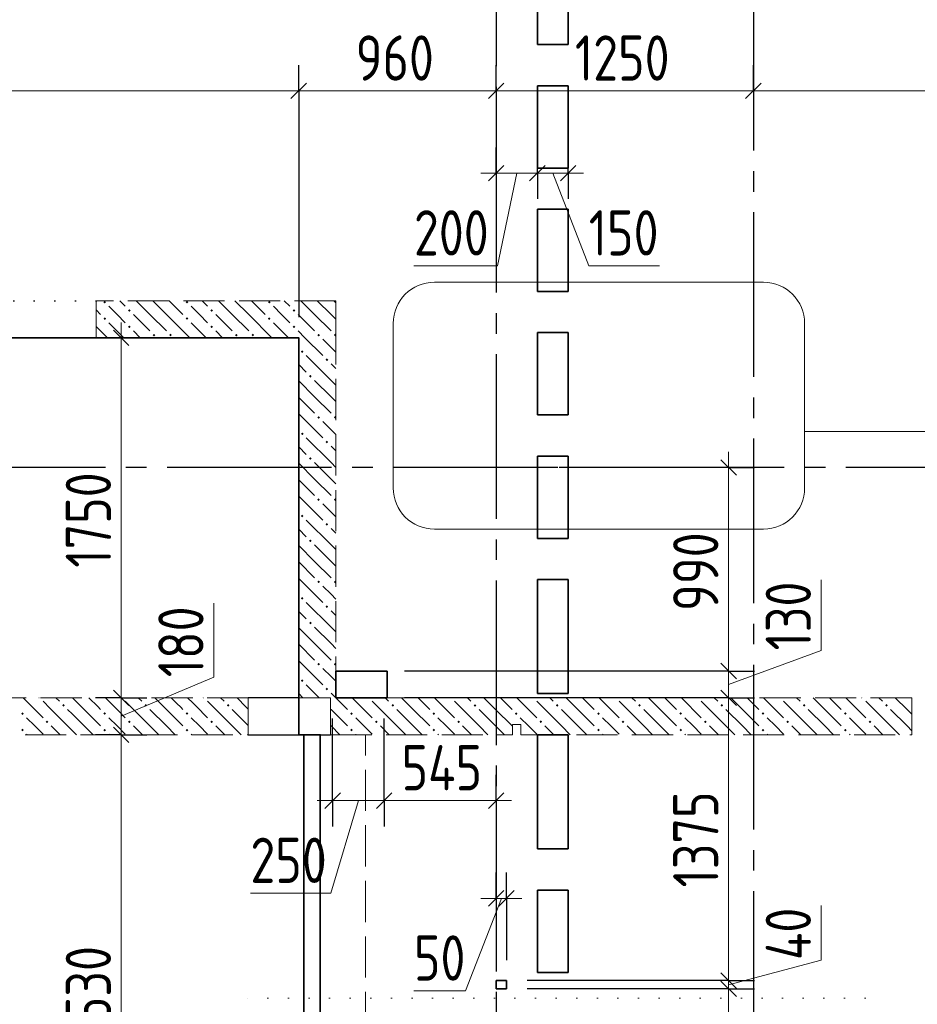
# Model space of a CAD drawing. Header units: millimetres. Extents: x 0 to 31317, y 0 to 42000.
# Tile 8 of 12: x 19508 to 23871, y 25940 to 30726. Entities that reach past the tile are written whole.
import ezdxf

# ---------------------------------------------------------------- set-up
doc = ezdxf.new("R2010")
doc.units = ezdxf.units.MM
for name, pattern in [('______2', [270, 200, -70]), ('______5', [1100, 800, -100, 100, -100]), ('______9', [100, 0, -100])]:
    doc.linetypes.add(name, pattern=pattern)
for name, color, linetype, lineweight in [('Standard', 7, 'Continuous', 25), ('ЖБ Балка Вышележаща', 7, 'Continuous', 25), ('Макрос окна_ макрос двери', 7, 'Continuous', 18), ('Н60', 7, 'Continuous', 25), ('Оси', 40, '______5', 18), ('Примечания', 7, 'Continuous', 25), ('Размерная выноска', 7, 'Continuous', 13), ('Сечения символ', 7, 'Continuous', 25)]:
    doc.layers.add(name, color=color, linetype=linetype, lineweight=lineweight)
for name, color, linetype, lineweight, true_color in [('ЖБ Балка Нижележащая', 7, '______2', 25, 0x8c8cff), ('ЖБ Перекрытие верхний уровень', 7, 'Continuous', 25, 0xe0e0ff), ('ЖБ Стена верхний уровень', 7, 'Continuous', 25, 0x006e00)]:
    doc.layers.add(name, color=color, linetype=linetype, lineweight=lineweight, true_color=true_color)
doc.styles.add('GOST 2.304-81', font='txt')

msp = doc.modelspace()

# ---------------------------------------------------------------- hatches: boundary and pattern name
at = {"layer": 'ЖБ Стена верхний уровень', "linetype": 'Continuous', "lineweight": 18, "transparency": 33554687}
for points in [[(19914.5, 29353.1), (19921, 29359.6), (19927.4, 29353.1), (19921, 29346.6)], [(20314.5, 29353.1), (20321, 29359.6), (20327.4, 29353.1), (20321, 29346.6)], [(20714.5, 29353.1), (20721, 29359.6), (20727.4, 29353.1), (20721, 29346.6)], [(20034.5, 29313.1), (20040.9, 29319.6), (20047.4, 29313.1), (20040.9, 29306.6)], [(20434.5, 29313.1), (20440.9, 29319.6), (20447.4, 29313.1), (20440.9, 29306.6)], [(20834.5, 29313.1), (20840.9, 29319.6), (20847.4, 29313.1), (20840.9, 29306.6)], [(19914.5, 29273.1), (19921, 29279.6), (19927.4, 29273.1), (19921, 29266.6)], [(20314.5, 29273.1), (20321, 29279.6), (20327.4, 29273.1), (20321, 29266.6)], [(20714.5, 29273.1), (20721, 29279.6), (20727.4, 29273.1), (20721, 29266.6)], [(20034.5, 29233.1), (20040.9, 29239.6), (20047.4, 29233.1), (20040.9, 29226.6)], [(20154.4, 29193.1), (20160.9, 29199.6), (20167.4, 29193.1), (20160.9, 29186.6)], [(20234.5, 29193.1), (20240.9, 29199.6), (20247.4, 29193.1), (20240.9, 29186.6)], [(20434.5, 29233.1), (20440.9, 29239.6), (20447.4, 29233.1), (20440.9, 29226.6)], [(20554.4, 29193.1), (20560.9, 29199.6), (20567.4, 29193.1), (20560.9, 29186.6)], [(20634.5, 29193.1), (20640.9, 29199.6), (20647.4, 29193.1), (20640.9, 29186.6)], [(20834.5, 29233.1), (20840.9, 29239.6), (20847.4, 29233.1), (20840.9, 29226.6)], [(20954.4, 29193.1), (20960.9, 29199.6), (20967.4, 29193.1), (20960.9, 29186.6)], [(21034.5, 29193.1), (21040.9, 29199.6), (21044, 29196.6), (21044, 29189.7), (21040.9, 29186.6)], [(20874.5, 29113.1), (20881, 29119.6), (20887.5, 29113.1), (20881, 29106.6)], [(20994.5, 29073.1), (21001, 29079.6), (21007.5, 29073.1), (21001, 29066.6)], [(20914.5, 28993.1), (20921, 28999.6), (20927.4, 28993.1), (20921, 28986.6)], [(20954.4, 28793.1), (20960.9, 28799.6), (20967.4, 28793.1), (20960.9, 28786.6)], [(21034.5, 28793.1), (21040.9, 28799.6), (21044, 28796.6), (21044, 28789.7), (21040.9, 28786.6)], [(20874.5, 28713.1), (20881, 28719.6), (20887.5, 28713.1), (20881, 28706.6)], [(20994.5, 28673.1), (21001, 28679.6), (21007.5, 28673.1), (21001, 28666.6)], [(20914.5, 28593.1), (20921, 28599.6), (20927.4, 28593.1), (20921, 28586.6)], [(20954.4, 28393.1), (20960.9, 28399.6), (20967.4, 28393.1), (20960.9, 28386.6)], [(21034.5, 28393.1), (21040.9, 28399.6), (21044, 28396.6), (21044, 28389.7), (21040.9, 28386.6)], [(20874.5, 28313.1), (20881, 28319.6), (20887.5, 28313.1), (20881, 28306.6)], [(20994.5, 28273.1), (21001, 28279.6), (21007.5, 28273.1), (21001, 28266.6)], [(20914.5, 28193.1), (20921, 28199.6), (20927.4, 28193.1), (20921, 28186.6)], [(20954.4, 27993.1), (20960.9, 27999.6), (20967.4, 27993.1), (20960.9, 27986.6)], [(21034.5, 27993.1), (21040.9, 27999.6), (21044, 27996.6), (21044, 27989.7), (21040.9, 27986.6)], [(20874.5, 27913.1), (20881, 27919.6), (20887.5, 27913.1), (20881, 27906.6)], [(20994.5, 27873.1), (21001, 27879.6), (21007.5, 27873.1), (21001, 27866.6)], [(20914.5, 27793.1), (20921, 27799.6), (20927.4, 27793.1), (20921, 27786.6)], [(20954.4, 27593.1), (20960.9, 27599.6), (20967.4, 27593.1), (20960.9, 27586.6)], [(21034.5, 27593.1), (21040.9, 27599.6), (21044, 27596.6), (21044, 27589.7), (21040.9, 27586.6)], [(20874.5, 27513.1), (20881, 27519.6), (20887.5, 27513.1), (20881, 27506.6)], [(20994.5, 27473.1), (21001, 27479.6), (21007.5, 27473.1), (21001, 27466.6)], [(19604.3, 27430), (19601, 27426.6), (19597.6, 27430)], [(20004.3, 27430), (20001, 27426.6), (19997.6, 27430)], [(20404.3, 27430), (20401, 27426.6), (20397.6, 27430)], [(21204.3, 27430), (21201, 27426.6), (21197.6, 27430)], [(21604.3, 27430), (21601, 27426.6), (21597.6, 27430)], [(22004.3, 27430), (22001, 27426.6), (21997.6, 27430)], [(22404.3, 27430), (22401, 27426.6), (22397.6, 27430)], [(22804.3, 27430), (22801, 27426.6), (22797.6, 27430)], [(23204.3, 27430), (23201, 27426.6), (23197.6, 27430)], [(23604.3, 27430), (23601, 27426.6), (23597.6, 27430)], [(19714.5, 27393.1), (19721, 27399.6), (19727.4, 27393.1), (19721, 27386.6)], [(21314.5, 27393.1), (21321, 27399.6), (21327.4, 27393.1), (21321, 27386.6)], [(21714.5, 27393.1), (21721, 27399.6), (21727.4, 27393.1), (21721, 27386.6)], [(22114.5, 27393.1), (22121, 27399.6), (22127.4, 27393.1), (22121, 27386.6)], [(22514.5, 27393.1), (22521, 27399.6), (22527.4, 27393.1), (22521, 27386.6)], [(22914.5, 27393.1), (22921, 27399.6), (22927.4, 27393.1), (22921, 27386.6)], [(23314.5, 27393.1), (23321, 27399.6), (23327.4, 27393.1), (23321, 27386.6)], [(23714.5, 27393.1), (23721, 27399.6), (23727.4, 27393.1), (23721, 27386.6)], [(19514.5, 27353.1), (19521, 27359.6), (19527.4, 27353.1), (19521, 27346.6)], [(19914.5, 27353.1), (19921, 27359.6), (19927.4, 27353.1), (19921, 27346.6)], [(20314.5, 27353.1), (20321, 27359.6), (20327.4, 27353.1), (20321, 27346.6)], [(21114.5, 27353.1), (21121, 27359.6), (21127.4, 27353.1), (21121, 27346.6)], [(21514.5, 27353.1), (21521, 27359.6), (21527.4, 27353.1), (21521, 27346.6)], [(21914.5, 27353.1), (21921, 27359.6), (21927.4, 27353.1), (21921, 27346.6)], [(22314.5, 27353.1), (22321, 27359.6), (22327.4, 27353.1), (22321, 27346.6)], [(22714.5, 27353.1), (22721, 27359.6), (22727.4, 27353.1), (22721, 27346.6)], [(23114.5, 27353.1), (23121, 27359.6), (23127.4, 27353.1), (23121, 27346.6)], [(23514.5, 27353.1), (23521, 27359.6), (23527.4, 27353.1), (23521, 27346.6)], [(19634.5, 27313.1), (19640.9, 27319.6), (19647.4, 27313.1), (19640.9, 27306.6)], [(20034.5, 27313.1), (20040.9, 27319.6), (20047.4, 27313.1), (20040.9, 27306.6)], [(20434.5, 27313.1), (20440.9, 27319.6), (20447.4, 27313.1), (20440.9, 27306.6)], [(21234.5, 27313.1), (21240.9, 27319.6), (21247.4, 27313.1), (21240.9, 27306.6)], [(21634.5, 27313.1), (21640.9, 27319.6), (21647.4, 27313.1), (21640.9, 27306.6)], [(22034.5, 27313.1), (22040.9, 27319.6), (22047.4, 27313.1), (22040.9, 27306.6)], [(22434.5, 27313.1), (22440.9, 27319.6), (22447.4, 27313.1), (22440.9, 27306.6)], [(22834.5, 27313.1), (22840.9, 27319.6), (22847.4, 27313.1), (22840.9, 27306.6)], [(23234.5, 27313.1), (23240.9, 27319.6), (23247.4, 27313.1), (23240.9, 27306.6)], [(23634.5, 27313.1), (23640.9, 27319.6), (23647.4, 27313.1), (23640.9, 27306.6)], [(19514.5, 27273.1), (19521, 27279.6), (19527.4, 27273.1), (19521, 27266.6)], [(19914.5, 27273.1), (19921, 27279.6), (19927.4, 27273.1), (19921, 27266.6)], [(20314.5, 27273.1), (20321, 27279.6), (20327.4, 27273.1), (20321, 27266.6)], [(21114.5, 27273.1), (21121, 27279.6), (21127.4, 27273.1), (21121, 27266.6)], [(21514.5, 27273.1), (21521, 27279.6), (21527.4, 27273.1), (21521, 27266.6)], [(22314.5, 27273.1), (22321, 27279.6), (22327.4, 27273.1), (22321, 27266.6)], [(22714.5, 27273.1), (22721, 27279.6), (22727.4, 27273.1), (22721, 27266.6)], [(23114.5, 27273.1), (23121, 27279.6), (23127.4, 27273.1), (23121, 27266.6)], [(23514.5, 27273.1), (23521, 27279.6), (23527.4, 27273.1), (23521, 27266.6)]]:
    msp.add_hatch(color=7, dxfattribs=at).paths.add_polyline_path(points, flags=16)
h = msp.add_hatch(color=7, dxfattribs=at)
h.paths.add_polyline_path([(20117.3, 27396), (20124.3, 27396.3), (20121, 27399.6)])
h.paths.add_polyline_path([(20114.5, 27393.1), (20117.3, 27396), (20124.3, 27396.3), (20127.4, 27393.1), (20121, 27386.6)], flags=16)
h = msp.add_hatch(color=7, dxfattribs=at)
h.paths.add_polyline_path([(20519.6, 27398.3), (20522.1, 27398.5), (20521, 27399.6)])
h.paths.add_polyline_path([(20514.5, 27393.1), (20519.6, 27398.3), (20522.1, 27398.5), (20527.4, 27393.1), (20521, 27386.6)], flags=16)

# ---------------------------------------------------------------- linework, layer by layer
at = {"layer": 'Standard', "color": 251, "linetype": 'Continuous', "lineweight": -3, "true_color": 0x656565, "transparency": 33554687}
for p, q in [((20864, 30380), (20864, 30505)), ((21824, 30380), (21824, 30505)), ((23074, 30380), (23074, 30505)), ((20864, 30380), (20864, 30255)), ((20864, 30380), (20864, 29280)), ((21824, 30380), (21824, 30255)), ((21824, 30380), (21824, 30077.8)), ((23074, 30380), (23074, 30255)), ((23074, 30380), (23074, 30113.6)), ((21824, 29980), (21824, 30105)), ((22024, 29980), (22024, 30105)), ((22174, 29980), (22174, 30105)), ((21824, 29980), (21824, 29855)), ((21824, 29980), (21824, 29980)), ((22024, 29980), (22024, 29855)), ((22024, 29980), (22024, 29980)), ((22174, 29980), (22174, 29855)), ((22174, 29980), (22174, 29980)), ((20001.5, 29180), (19876.5, 29180)), ((20001.5, 29180), (20126.5, 29180)), ((20001.5, 29180), (20001.5, 29180)), ((22954, 28550), (22129.6, 28550)), ((22954, 28550), (22829, 28550)), ((22954, 28550), (23079, 28550)), ((22954, 27560), (22829, 27560)), ((22954, 27560), (23079, 27560)), ((20001.5, 27430), (19876.5, 27430)), ((20001.5, 27430), (20126.5, 27430)), ((20001.5, 27430), (20001.5, 27430)), ((22954, 27430), (22829, 27430)), ((22954, 27430), (23079, 27430)), ((21029, 26930), (21029, 27330)), ((21279, 26930), (21279, 27330)), ((20001.5, 27250), (19876.5, 27250)), ((20001.5, 27250), (20126.5, 27250)), ((20001.5, 27250), (20001.5, 27250)), ((21029, 26930), (21029, 27055)), ((21279, 26930), (21279, 27055)), ((21824, 26930), (21824, 27055)), ((21029, 26930), (21029, 26805)), ((21279, 26930), (21279, 26805)), ((21824, 26930), (21824, 26805)), ((21824, 26930), (21824, 26930)), ((21824, 26455), (21824, 26580)), ((21874, 26455), (21874, 26580)), ((21824, 26455), (21824, 26330)), ((21824, 26455), (21824, 26155)), ((21874, 26455), (21874, 26330)), ((21874, 26455), (21874, 26155)), ((22954, 26055), (22829, 26055)), ((22954, 26055), (23079, 26055)), ((22954, 26015), (22829, 26015)), ((22954, 26015), (23079, 26015))]:
    msp.add_line(p, q, dxfattribs=at)
at = {"layer": 'Standard', "color": 7, "linetype": 'Continuous', "lineweight": 25, "transparency": 33554687}
for p, q in [((20901.5, 30417.5), (20826.5, 30342.5)), ((21861.5, 30417.5), (21786.5, 30342.5)), ((23111.5, 30417.5), (23036.5, 30342.5)), ((21786.5, 29942.5), (21861.5, 30017.5)), ((21986.5, 29942.5), (22061.5, 30017.5)), ((22136.5, 29942.5), (22211.5, 30017.5)), ((19964, 29217.5), (20039, 29142.5)), ((22916.5, 28587.5), (22991.5, 28512.5)), ((22916.5, 27597.5), (22991.5, 27522.5)), ((19964, 27467.5), (20039, 27392.5)), ((22916.5, 27467.5), (22991.5, 27392.5)), ((19964, 27287.5), (20039, 27212.5)), ((21066.5, 26967.5), (20991.5, 26892.5)), ((21316.5, 26967.5), (21241.5, 26892.5)), ((21861.5, 26967.5), (21786.5, 26892.5)), ((21861.5, 26492.5), (21786.5, 26417.5)), ((21911.5, 26492.5), (21836.5, 26417.5)), ((22916.5, 26092.5), (22991.5, 26017.5)), ((22916.5, 26052.5), (22991.5, 25977.5))]:
    msp.add_line(p, q, dxfattribs=at)
at = {"layer": 'Standard', "color": 7, "linetype": 'Continuous', "lineweight": 13, "transparency": 33554687}
for p, q in [((20864, 30380), (16424, 30380)), ((21824, 30380), (20864, 30380)), ((23074, 30380), (21824, 30380)), ((26324, 30380), (23074, 30380)), ((21824, 29980), (21749, 29980)), ((21824, 29980), (22024, 29980)), ((21924, 29980), (21830.6, 29530)), ((22024, 29980), (22174, 29980)), ((22099, 29980), (22274, 29530)), ((22174, 29980), (22249, 29980)), ((21830.6, 29530), (21424, 29530)), ((22274, 29530), (22618.1, 29530)), ((20001.5, 29180), (20001.5, 29255)), ((22954, 28550), (22954, 28625)), ((23404, 27660), (23404, 28004.1)), ((20451.5, 27530), (20451.5, 27889.7)), ((22954, 27495), (23404, 27660)), ((20001.5, 27340), (20451.5, 27530)), ((20001.5, 27430), (20001.5, 27250)), ((20001.5, 27250), (20001.5, 24720)), ((21029, 26930), (20954, 26930)), ((21154, 26930), (21020, 26480)), ((21824, 26930), (21279, 26930)), ((21824, 26930), (21899, 26930)), ((21020, 26480), (20629, 26480)), ((21849, 26455), (21674.3, 26005)), ((21824, 26455), (21749, 26455)), ((21874, 26455), (21824, 26455)), ((21874, 26455), (21949, 26455)), ((23404, 26155), (23404, 26420.9)), ((22954, 26035), (23404, 26155)), ((22954, 26055), (22954, 26015)), ((21674.3, 26005), (21424, 26005)), ((22954, 26015), (22954, 24820))]:
    msp.add_line(p, q, dxfattribs=at)
for points in [[(20001.5, 29180), (20001.5, 28008.9), (20001.5, 28008.9), (20001.5, 27906.4), (20001.5, 27906.4), (20001.5, 27430)], [(22954, 28550), (22954, 27823.6), (22954, 27823.6), (22954, 27725.1), (22954, 27725.1), (22954, 27598), (22954, 27598), (22954, 27594.6), (22954, 27594.6), (22954, 27560)], [(22954, 27560), (22954, 27478.9), (22954, 27478.9), (22954, 27430)], [(22954, 27430), (22954, 27400.1), (22954, 27400.1), (22954, 26055)], [(21279, 26930), (21190.2, 26930), (21190.2, 26930), (21029, 26930)]]:
    msp.add_lwpolyline(points, dxfattribs=at)
at = {"layer": 'Standard', "color": 251, "linetype": 'Continuous', "lineweight": -3, "true_color": 0x656565, "transparency": 33554687}
for points in [[(22954, 27560), (22937, 27560), (22937, 27560), (22937, 27560), (22937, 27560), (22915.4, 27560), (22915.4, 27560), (22906.1, 27560), (22906.1, 27560), (21379, 27560)], [(22954, 27430), (22937, 27430), (22937, 27430), (22937, 27430), (22937, 27430), (22904.5, 27430), (22904.5, 27430), (22890.6, 27430), (22890.6, 27430), (21379, 27430)], [(22954, 26055), (22937, 26055), (22937, 26055), (22789.6, 26055), (22789.6, 26055), (22726.5, 26055), (22726.5, 26055), (21974, 26055)], [(22954, 26015), (22937, 26015), (22937, 26015), (22786.3, 26015), (22786.3, 26015), (22721.7, 26015), (22721.7, 26015), (21974, 26015)]]:
    msp.add_lwpolyline(points, dxfattribs=at)
at = {"layer": 'ЖБ Балка Вышележаща', "color": 7, "linetype": 'Continuous', "lineweight": 35, "transparency": 33554687}
for p, q in [((20969, 27250), (20889, 27250)), ((20889, 27250), (20889, 24720))]:
    msp.add_line(p, q, dxfattribs=at)
at = {"layer": 'ЖБ Балка Нижележащая', "color": 251, "linetype": '______2', "lineweight": 18, "true_color": 0x656565, "transparency": 33554687}
for p, q in [((21189, 27250), (20969, 27250)), ((20969, 27250), (20969, 24720)), ((21189, 24720), (21189, 27250))]:
    msp.add_line(p, q, dxfattribs=at)
at = {"layer": 'ЖБ Перекрытие верхний уровень', "color": 7, "linetype": 'Continuous', "lineweight": 35, "transparency": 33554687}
for p, q in [((22024, 30605), (22024, 31005)), ((22174, 31005), (22174, 30605)), ((22174, 30605), (22024, 30605)), ((22024, 30005), (22024, 30405)), ((22024, 30405), (22174, 30405)), ((22174, 30405), (22174, 30005)), ((22174, 30005), (22024, 30005)), ((22024, 29405), (22024, 29805)), ((22024, 29805), (22174, 29805)), ((22174, 29805), (22174, 29405)), ((22174, 29405), (22024, 29405)), ((22024, 28805), (22024, 29205)), ((22024, 29205), (22174, 29205)), ((22174, 29205), (22174, 28805)), ((20864, 29180), (16424, 29180)), ((20864, 27250), (20864, 29180)), ((22174, 28805), (22024, 28805)), ((22024, 28205), (22024, 28605)), ((22024, 28605), (22174, 28605)), ((22174, 28605), (22174, 28205)), ((22174, 28205), (22024, 28205)), ((22024, 28005), (22174, 28005)), ((22024, 27450), (22024, 28005)), ((22174, 28005), (22174, 27450)), ((21294, 27560), (21044, 27560)), ((21044, 27560), (21044, 27430)), ((21294, 27430), (21294, 27560)), ((21044, 27430), (21294, 27430)), ((22174, 27450), (22024, 27450)), ((20969, 27250), (20864, 27250)), ((20969, 24720), (20969, 27250)), ((22024, 26695), (22024, 27250)), ((22024, 27250), (22174, 27250)), ((22174, 27250), (22174, 26695)), ((22174, 26695), (22024, 26695)), ((22024, 26095), (22024, 26495)), ((22024, 26495), (22174, 26495)), ((22174, 26495), (22174, 26095)), ((22174, 26095), (22024, 26095)), ((21874, 26055), (21824, 26055)), ((21824, 26055), (21824, 26015)), ((21874, 26015), (21874, 26055)), ((21824, 26015), (21874, 26015))]:
    msp.add_line(p, q, dxfattribs=at)
at = {"layer": 'ЖБ Стена верхний уровень', "color": 251, "linetype": '______2', "lineweight": 13, "true_color": 0x656565, "transparency": 33554687}
for p, q in [((19879, 29180), (19879, 29360)), ((21044, 29360), (19879, 29360)), ((21044, 29180), (21044, 29360)), ((19879, 29180), (20864, 29180)), ((20864, 29180), (20864, 27430)), ((21044, 27430), (21044, 29180)), ((20619, 27430), (18204, 27430)), ((20619, 27430), (20619, 27250)), ((20864, 27430), (21019, 27430)), ((21019, 27250), (21019, 27430)), ((23844, 27430), (21044, 27430)), ((23844, 27250), (23844, 27430)), ((21944, 27300), (21904, 27300)), ((21904, 27300), (21904, 27250)), ((21944, 27250), (21944, 27300)), ((18184, 27250), (20619, 27250)), ((21019, 27250), (21904, 27250)), ((21944, 27250), (23844, 27250))]:
    msp.add_line(p, q, dxfattribs=at)
at = {"layer": 'ЖБ Стена верхний уровень', "color": 9, "linetype": 'Continuous', "lineweight": 18, "true_color": 0xc7c7c7, "transparency": 33554687}
for p, q in [((19879, 29315.1), (19901, 29293.1)), ((19981, 29293.1), (19940.9, 29333.1)), ((20021, 29253.1), (19981, 29293.1)), ((20060.9, 29293.1), (20140.9, 29213.1)), ((20140.9, 29293.1), (20221, 29213.1)), ((20221, 29293.1), (20334.1, 29180)), ((20381, 29293.1), (20340.9, 29333.1)), ((20421, 29253.1), (20381, 29293.1)), ((20460.9, 29293.1), (20540.9, 29213.1)), ((20540.9, 29293.1), (20621, 29213.1)), ((20621, 29293.1), (20734.1, 29180)), ((20781, 29293.1), (20740.9, 29333.1)), ((20821, 29253.1), (20781, 29293.1)), ((20860.9, 29293.1), (20940.9, 29213.1)), ((20940.9, 29293.1), (21021, 29213.1)), ((21021, 29293.1), (21044, 29270.1)), ((19940.9, 29253.1), (20014.1, 29180)), ((20340.9, 29253.1), (20414.1, 29180)), ((20740.9, 29253.1), (20814.1, 29180)), ((19879, 29235.1), (19934.1, 29180)), ((20060.9, 29213.1), (20094.1, 29180)), ((20460.9, 29213.1), (20494.1, 29180)), ((20860.9, 29213.1), (20894.1, 29180)), ((20894.1, 29180), (20981, 29093.1)), ((21021, 29133.1), (20981, 29173.1)), ((21044, 29110.1), (21021, 29133.1)), ((21021, 28973.1), (20901, 29093.1)), ((20864, 29050.1), (20901, 29013.1)), ((21021, 29053.1), (21044, 29030.1)), ((20940.9, 28893.1), (20864, 28970.1)), ((20940.9, 28973.1), (21021, 28893.1)), ((21021, 28973.1), (21044, 28950.1)), ((20864, 28890.1), (20940.9, 28813.1)), ((20940.9, 28893.1), (21021, 28813.1)), ((21021, 28893.1), (21044, 28870.1)), ((20864, 28810.1), (20981, 28693.1)), ((21021, 28733.1), (20981, 28773.1)), ((21044, 28710.1), (21021, 28733.1)), ((21021, 28573.1), (20901, 28693.1)), ((20864, 28650.1), (20901, 28613.1)), ((21021, 28653.1), (21044, 28630.1)), ((20940.9, 28493.1), (20864, 28570.1)), ((20940.9, 28573.1), (21021, 28493.1)), ((21021, 28573.1), (21044, 28550.1)), ((20864, 28490.1), (20940.9, 28413.1)), ((20940.9, 28493.1), (21021, 28413.1)), ((21021, 28493.1), (21044, 28470.1)), ((20864, 28410.1), (20981, 28293.1)), ((21021, 28333.1), (20981, 28373.1)), ((21021, 28173.1), (20901, 28293.1)), ((21044, 28310.1), (21021, 28333.1)), ((20864, 28250.1), (20901, 28213.1)), ((21021, 28253.1), (21044, 28230.1)), ((20940.9, 28093.1), (20864, 28170.1)), ((20940.9, 28173.1), (21021, 28093.1)), ((21021, 28173.1), (21044, 28150.1)), ((20864, 28090.1), (20940.9, 28013.1)), ((20940.9, 28093.1), (21021, 28013.1)), ((21021, 28093.1), (21044, 28070.1)), ((20864, 28010.1), (20981, 27893.1)), ((21021, 27933.1), (20981, 27973.1)), ((21044, 27910.1), (21021, 27933.1)), ((21021, 27773.1), (20901, 27893.1)), ((20864, 27850.1), (20901, 27813.1)), ((21021, 27853.1), (21044, 27830.1)), ((20940.9, 27693.1), (20864, 27770.1)), ((20940.9, 27773.1), (21021, 27693.1)), ((21021, 27773.1), (21044, 27750.1)), ((20864, 27690.1), (20940.9, 27613.1)), ((20940.9, 27693.1), (21021, 27613.1)), ((21021, 27693.1), (21044, 27670.1)), ((20864, 27610.1), (20981, 27493.1)), ((21021, 27533.1), (20981, 27573.1)), ((21044, 27510.1), (21021, 27533.1)), ((20964.1, 27430), (20901, 27493.1)), ((19684.1, 27430), (19701, 27413.1)), ((20084.1, 27430), (20101, 27413.1)), ((20484.1, 27430), (20501, 27413.1)), ((20864, 27450.1), (20884.1, 27430)), ((21021, 27453.1), (21044, 27430.1)), ((21044.1, 27430), (21101, 27373.1)), ((21124.1, 27430), (21221, 27333.1)), ((21284.1, 27430), (21301, 27413.1)), ((21421, 27373.1), (21364.1, 27430)), ((21444.1, 27430), (21501, 27373.1)), ((21524.1, 27430), (21621, 27333.1)), ((21684.1, 27430), (21701, 27413.1)), ((21821, 27373.1), (21764.1, 27430)), ((21844.1, 27430), (21901, 27373.1)), ((21924.1, 27430), (22021, 27333.1)), ((22084.1, 27430), (22101, 27413.1)), ((22221, 27373.1), (22164.1, 27430)), ((22244.1, 27430), (22301, 27373.1)), ((22324.1, 27430), (22421, 27333.1)), ((22484.1, 27430), (22501, 27413.1)), ((22621, 27373.1), (22564.1, 27430)), ((22644.1, 27430), (22701, 27373.1)), ((22724.1, 27430), (22821, 27333.1)), ((22884.1, 27430), (22901, 27413.1)), ((23021, 27373.1), (22964.1, 27430)), ((23044.1, 27430), (23101, 27373.1)), ((23124.1, 27430), (23221, 27333.1)), ((23284.1, 27430), (23301, 27413.1)), ((23421, 27373.1), (23364.1, 27430)), ((23444.1, 27430), (23501, 27373.1)), ((23524.1, 27430), (23621, 27333.1)), ((23684.1, 27430), (23701, 27413.1)), ((23821, 27373.1), (23764.1, 27430)), ((21340.9, 27293.1), (21221, 27413.1)), ((21740.9, 27293.1), (21621, 27413.1)), ((22140.9, 27293.1), (22021, 27413.1)), ((22540.9, 27293.1), (22421, 27413.1)), ((22940.9, 27293.1), (22821, 27413.1)), ((23340.9, 27293.1), (23221, 27413.1)), ((23740.9, 27293.1), (23621, 27413.1)), ((19581, 27293.1), (19540.9, 27333.1)), ((19981, 27293.1), (19940.9, 27333.1)), ((20140.9, 27373.1), (20221, 27293.1)), ((20221, 27373.1), (20301, 27293.1)), ((20381, 27293.1), (20340.9, 27333.1)), ((20540.9, 27373.1), (20619, 27295.1)), ((21021, 27373.1), (21019, 27375.1)), ((21021, 27373.1), (21101, 27293.1)), ((21181, 27293.1), (21140.9, 27333.1)), ((21340.9, 27373.1), (21421, 27293.1)), ((21421, 27373.1), (21501, 27293.1)), ((21581, 27293.1), (21540.9, 27333.1)), ((21740.9, 27373.1), (21821, 27293.1)), ((21821, 27373.1), (21901, 27293.1)), ((21981, 27293.1), (21940.9, 27333.1)), ((22140.9, 27373.1), (22221, 27293.1)), ((22221, 27373.1), (22301, 27293.1)), ((22381, 27293.1), (22340.9, 27333.1)), ((22540.9, 27373.1), (22621, 27293.1)), ((22621, 27373.1), (22701, 27293.1)), ((22781, 27293.1), (22740.9, 27333.1)), ((22940.9, 27373.1), (23021, 27293.1)), ((23021, 27373.1), (23101, 27293.1)), ((23181, 27293.1), (23140.9, 27333.1)), ((23340.9, 27373.1), (23421, 27293.1)), ((23421, 27373.1), (23501, 27293.1)), ((23581, 27293.1), (23540.9, 27333.1)), ((23740.9, 27373.1), (23821, 27293.1)), ((23821, 27373.1), (23844, 27350.1)), ((19621, 27253.1), (19581, 27293.1)), ((19660.9, 27293.1), (19704.1, 27250)), ((19740.9, 27293.1), (19784.1, 27250)), ((19821, 27293.1), (19864.1, 27250)), ((20021, 27253.1), (19981, 27293.1)), ((20060.9, 27293.1), (20104.1, 27250)), ((20140.9, 27293.1), (20184.1, 27250)), ((20221, 27293.1), (20264.1, 27250)), ((20421, 27253.1), (20381, 27293.1)), ((20460.9, 27293.1), (20504.1, 27250)), ((20540.9, 27293.1), (20584.1, 27250)), ((21019, 27295.1), (21021, 27293.1)), ((21021, 27293.1), (21064.1, 27250)), ((21221, 27253.1), (21181, 27293.1)), ((21260.9, 27293.1), (21304.1, 27250)), ((21340.9, 27293.1), (21384.1, 27250)), ((21421, 27293.1), (21464.1, 27250)), ((21621, 27253.1), (21581, 27293.1)), ((21660.9, 27293.1), (21704.1, 27250)), ((21740.9, 27293.1), (21784.1, 27250)), ((21821, 27293.1), (21864.1, 27250)), ((22021, 27253.1), (21981, 27293.1)), ((22060.9, 27293.1), (22104.1, 27250)), ((22140.9, 27293.1), (22184.1, 27250)), ((22221, 27293.1), (22264.1, 27250)), ((22421, 27253.1), (22381, 27293.1)), ((22460.9, 27293.1), (22504.1, 27250)), ((22540.9, 27293.1), (22584.1, 27250)), ((22621, 27293.1), (22664.1, 27250)), ((22821, 27253.1), (22781, 27293.1)), ((22860.9, 27293.1), (22904.1, 27250)), ((22940.9, 27293.1), (22984.1, 27250)), ((23021, 27293.1), (23064.1, 27250)), ((23221, 27253.1), (23181, 27293.1)), ((23260.9, 27293.1), (23304.1, 27250)), ((23340.9, 27293.1), (23384.1, 27250)), ((23421, 27293.1), (23464.1, 27250)), ((23621, 27253.1), (23581, 27293.1)), ((23660.9, 27293.1), (23704.1, 27250)), ((23740.9, 27293.1), (23784.1, 27250)), ((23821, 27293.1), (23844, 27270.1)), ((19540.9, 27253.1), (19544.1, 27250)), ((19940.9, 27253.1), (19944.1, 27250)), ((20340.9, 27253.1), (20344.1, 27250)), ((21140.9, 27253.1), (21144.1, 27250)), ((21540.9, 27253.1), (21544.1, 27250)), ((21944, 27250.1), (21944.1, 27250)), ((22340.9, 27253.1), (22344.1, 27250)), ((22740.9, 27253.1), (22744.1, 27250)), ((23140.9, 27253.1), (23144.1, 27250)), ((23540.9, 27253.1), (23544.1, 27250))]:
    msp.add_line(p, q, dxfattribs=at)
for points in [[(19994.1, 29360), (19994.1, 29360), (20021, 29333.1)], [(20140.9, 29293.1), (20074.1, 29360), (20074.1, 29360)], [(20154.1, 29360), (20154.1, 29360), (20221, 29293.1)], [(20234.1, 29360), (20234.1, 29360), (20301, 29293.1)], [(20394.1, 29360), (20394.1, 29360), (20421, 29333.1)], [(20540.9, 29293.1), (20474.1, 29360), (20474.1, 29360)], [(20554.1, 29360), (20554.1, 29360), (20621, 29293.1)], [(20634.1, 29360), (20634.1, 29360), (20701, 29293.1)], [(20794.1, 29360), (20794.1, 29360), (20821, 29333.1)], [(20940.9, 29293.1), (20874.1, 29360), (20874.1, 29360)], [(20954.1, 29360), (20954.1, 29360), (21021, 29293.1)], [(21034.1, 29360), (21034.1, 29360), (21044, 29350.1)], [(19524.1, 27430), (19578.4, 27375.7), (19578.4, 27375.7), (19613.3, 27340.8), (19613.3, 27340.8), (19621, 27333.1)], [(19821, 27373.1), (19809.7, 27384.4), (19809.7, 27384.4), (19764.1, 27430)], [(19844.1, 27430), (19886.8, 27387.3), (19886.8, 27387.3), (19901, 27373.1)], [(19924.1, 27430), (19963.9, 27390.2), (19963.9, 27390.2), (19989.5, 27364.6), (19989.5, 27364.6), (20021, 27333.1)], [(20221, 27373.1), (20215.1, 27379), (20215.1, 27379), (20195.1, 27398.9), (20195.1, 27398.9), (20164.1, 27430)], [(20244.1, 27430), (20272.2, 27401.8), (20272.2, 27401.8), (20290.4, 27383.7), (20290.4, 27383.7), (20301, 27373.1)], [(20324.1, 27430), (20349.3, 27404.8), (20349.3, 27404.8), (20365.6, 27388.5), (20365.6, 27388.5), (20421, 27333.1)], [(20619, 27375.1), (20591.2, 27402.8), (20591.2, 27402.8), (20580.6, 27413.5), (20580.6, 27413.5), (20564.1, 27430)], [(19740.9, 27293.1), (19688.6, 27345.5), (19688.6, 27345.5), (19655.5, 27378.6), (19655.5, 27378.6), (19621, 27413.1)], [(20140.9, 27293.1), (20064.7, 27369.4), (20064.7, 27369.4), (20041, 27393.1), (20041, 27393.1), (20021, 27413.1)], [(20540.9, 27293.1), (20440.8, 27393.3), (20440.8, 27393.3), (20426.4, 27407.7), (20426.4, 27407.7), (20421, 27413.1)], [(19740.9, 27373.1), (19763.8, 27350.3), (19763.8, 27350.3), (19821, 27293.1)], [(19821, 27373.1), (19839, 27355.1), (19839, 27355.1), (19901, 27293.1)]]:
    msp.add_lwpolyline(points, dxfattribs=at)
at = {"layer": 'Макрос окна_ макрос двери', "color": 7, "linetype": 'Continuous', "lineweight": -3, "transparency": 33554687}
for p, q in [((20864, 27430), (20619, 27430)), ((20619, 27250), (21019, 27250))]:
    msp.add_line(p, q, dxfattribs=at)
at = {"layer": 'Н60', "color": 7, "linetype": '______9', "lineweight": -3, "transparency": 33554687}
for p, q in [((19879, 29360), (18479, 29360)), ((18479, 29180), (19879, 29180))]:
    msp.add_line(p, q, dxfattribs=at)
at = {"layer": 'Оси', "color": 8, "linetype": '______5', "lineweight": -3, "transparency": 33554687}
for p, q in [((21824, 40100), (21824, 15930)), ((23074, 33090), (23074, 15930)), ((26524, 28550), (4600, 28550))]:
    msp.add_line(p, q, dxfattribs=at)
at = {"layer": 'Примечания', "color": 7, "linetype": 'Continuous', "lineweight": 13, "transparency": 33554687}
for p, q in [((23123.3, 29450), (21523.3, 29450)), ((21323.3, 29250), (21323.3, 28450)), ((23323.3, 28450), (23323.3, 29250)), ((23323.3, 28725), (25953.6, 28725)), ((21523.3, 28250), (23123.3, 28250))]:
    msp.add_line(p, q, dxfattribs=at)
for centre, start, end in [((21523.3, 29250), 90, 180), ((23123.3, 29250), 0, 90), ((21523.3, 28450), 180, 270), ((23123.3, 28450), 270, 0)]:
    msp.add_arc(centre, 200, start, end, dxfattribs=at)
at = {"layer": 'Размерная выноска', "color": 7, "linetype": 'Continuous', "lineweight": 35, "transparency": 33554687}
msp.add_lwpolyline([(16924, 24720), (20969, 24720), (20969, 27250), (20864, 27250), (20864, 29180), (16424, 29180), (16424, 27430), (16924, 27430), (16924, 24720)], dxfattribs=at)
at = {"layer": 'Сечения символ', "color": 7, "linetype": '______9', "lineweight": 13, "transparency": 33554687}
msp.add_line((23616.9, 25970), (20606.9, 25970), dxfattribs=at)

# ---------------------------------------------------------------- texts
at = {"layer": 'Standard', "color": 7, "linetype": 'Continuous', "lineweight": 25, "transparency": 33554687, "char_height": 220, "attachment_point": 7, "style": 'GOST 2.304-81'}
for s, insert, width in [('960', (21140.7, 30430), 531.96), ('1250', (22206.6, 30430), 610.165), ('200', (21424, 29580), 531.967), ('150', (22274, 29580), 469.503), ('545', (21363.9, 26980), 500.826), ('250', (20629, 26530), 516.396), ('50', (21424, 26055), 375.735)]:
    msp.add_mtext(s, dxfattribs=dict(at, insert=insert, width=width))
at = {"layer": 'Standard', "color": 7, "linetype": 'Continuous', "lineweight": 25, "transparency": 33554687, "char_height": 220, "attachment_point": 7, "rotation": 90, "style": 'GOST 2.304-81'}
for s, insert, width in [('1750', (19951.5, 28062.6), 610.165), ('990', (22904, 27851.7), 531.973), ('130', (23354, 27660), 469.509), ('180', (20401.5, 27530), 485.085), ('1375', (22904, 26508), 594.589), ('40', (23354, 26155), 391.311), ('2530', (19951.5, 25727), 641.482)]:
    msp.add_mtext(s, dxfattribs=dict(at, insert=insert, width=width))

doc.saveas('drawing.dxf')
